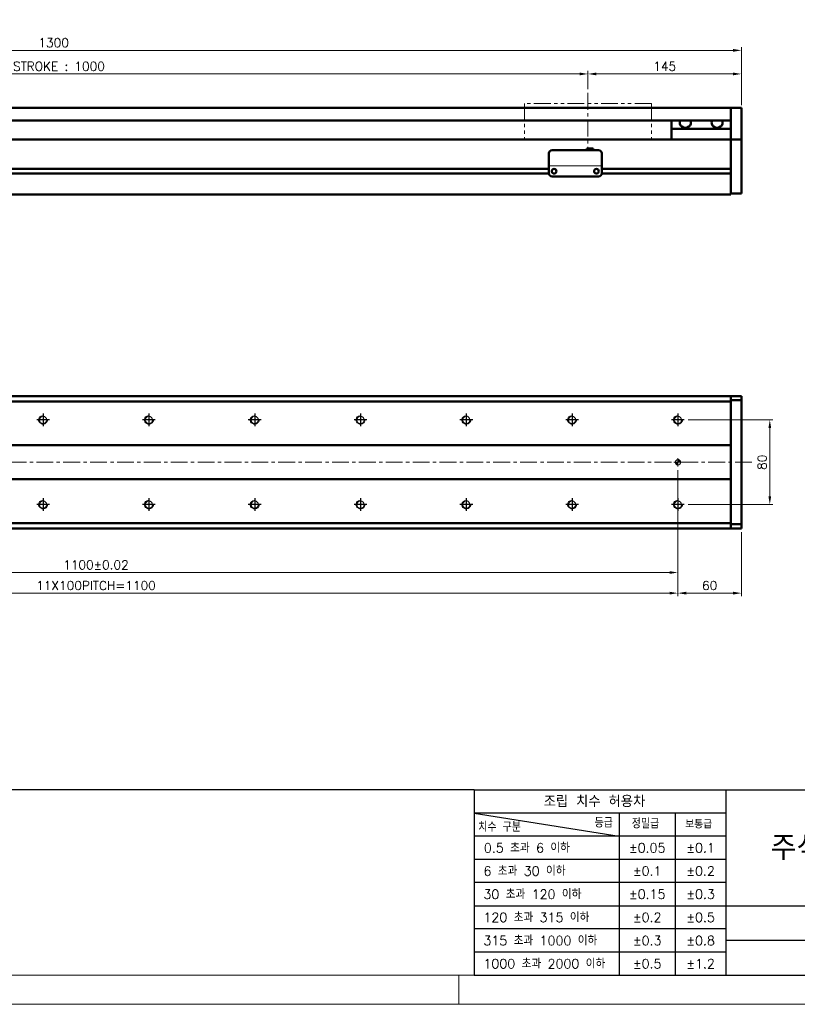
# Model space of a CAD drawing. Header units: millimetres. Extents: x 46891 to 50846, y 6223 to 10155.
# Tile 2 of 4: x 49282 to 50017, y 8529 to 9459. Entities that reach past the tile are written whole.
import ezdxf

# ---------------------------------------------------------------- set-up
doc = ezdxf.new("R2010")
doc.units = ezdxf.units.MM
doc.header["$LTSCALE"] = 0.5
doc.linetypes.add('CENTER', pattern=[50.8, 31.75, -6.35, 6.35, -6.35])
doc.linetypes.add('PHANTOM', pattern=[63.5, 31.75, -6.35, 6.35, -6.35, 6.35, -6.35])
doc.layers.get('0').update_dxf_attribs({"lineweight": 20})
doc.layers.add('1', color=1, linetype='CENTER', lineweight=13)
doc.layers.add('외형선(ISO)', color=7, linetype='Continuous', lineweight=50)
for name, color, linetype in [('3', 3, 'Continuous'), ('C', 1, 'CENTER'), ('DIM', 4, 'Continuous')]:
    doc.layers.add(name, color=color, linetype=linetype)
doc.styles.add('DSR TEXT', font='romans.shx', dxfattribs={"bigfont": 'whgtxt.shx'})
doc.styles.get("Standard").update_dxf_attribs({"font": 'romans.shx', "bigfont": 'whgtxt.shx'})
doc.dimstyles.new('DSR', dxfattribs={"dimscale": 2, "dimtxt": 3, "dimasz": 3, "dimexe": 0.5, "dimexo": 0.5, "dimgap": 0.5, "dimtad": 1, "dimdsep": 46, "dimtxsty": 'Standard', "dimcen": 2.5, "dimclrd": 4, "dimclre": 4, "dimclrt": 2, "dimadec": 0, "dimazin": 2, "dimtfac": 1, "dimtmove": 0, "dimatfit": 3, "dimfxl": 0, "dimlwd": -1, "dimlwe": -1, "dimarcsym": 0})

# ---------------------------------------------------------------- blocks, each defined once
blk = doc.blocks.new('A$C13F00394')
at = {"layer": '3'}
for p, q in [((0, 32), (-207.68, 32)), ((0, 32), (202.32, 32)), ((0, 32), (0, 0)), ((43.43, 32), (43.43, 0)), ((0, 28), (25, 24)), ((43.43, 28), (0, 28)), ((25, 28), (25, 0)), ((34.7, 28), (34.7, 0)), ((43.43, 24), (0, 24)), ((43.43, 20), (0, 20)), ((43.43, 16), (0, 16)), ((0, 12), (129.32, 12)), ((43.43, 8), (0, 8)), ((97.32, 6), (43.43, 6)), ((43.43, 4), (0, 4)), ((0, 0), (202.32, 0))]:
    blk.add_line(p, q, dxfattribs=at)
at = {"color": 0, "style": 'DSR TEXT'}
for s, height, p in [('조립 치수 허용차', 2, (11.97, 29.02)), ('치수 구분', 1.5, (0.69, 24.78)), ('등급', 1.5, (20.77, 25.52)), ('정밀급', 1.5, (27.18, 25.37)), ('보통급', 1.3, (36.41, 25.38)), (' 0.5 초과 6 이하', 1.6, (0.56, 21.19)), (' 6 초과 30 이하', 1.6, (0.49, 17.19)), (' 30 초과 120 이하', 1.6, (0.49, 13.19)), (' 120 초과 315 이하', 1.6, (0.49, 9.19)), (' 315 초과 1000 이하', 1.6, (0.49, 5.19)), (' 1000 초과 2000 이하', 1.6, (0.49, 1.19))]:
    blk.add_text(s, height=height, dxfattribs=at).set_placement(p)
at = {"color": 7, "insert": (70.37, 22), "char_height": 4.2, "attachment_point": 5, "style": 'DSR TEXT'}
blk.add_mtext('주식회사 디에스알', dxfattribs=at)
at = {"color": 0, "char_height": 1.6, "attachment_point": 5, "style": 'DSR TEXT'}
for s, insert in [('%%P0.05', (29.85, 22)), ('%%P0.1', (39.07, 22)), ('%%P0.1', (29.85, 18)), ('%%P0.2', (39.07, 18)), ('%%P0.15', (29.85, 14)), ('%%P0.3', (39.07, 14)), ('%%P0.2', (29.85, 10)), ('%%P0.5', (39.07, 10)), ('%%P0.3', (29.85, 6)), ('%%P0.8', (39.07, 6)), ('%%P0.5', (29.85, 2)), ('%%P1.2', (39.07, 2))]:
    blk.add_mtext(s, dxfattribs=dict(at, insert=insert))
blk = doc.blocks.new('A$C1C1952E1')
at = {"color": 1}
blk.add_lwpolyline([(0, 0), (420, 0), (420, 297), (0, 297)], close=True, dxfattribs=at)
at = {"color": 3}
blk.add_lwpolyline([(5, 5), (415, 5), (415, 292), (5, 292)], close=True, dxfattribs=at)
blk = doc.blocks.new('*D116')
at = {"color": 1, "linetype": 'ByBlock'}
for p, q in [((49818.73, 9393.56), (49818.73, 9410.91)), ((49955.93, 9407.91), (49826.53, 9407.91)), ((49963.73, 9378.56), (49963.73, 9410.91))]:
    blk.add_line(p, q, dxfattribs=at)
at = {"color": 1}
for points in [[(49826.53, 9409.22), (49826.53, 9406.61), (49818.73, 9407.91)], [(49955.93, 9409.22), (49955.93, 9406.61), (49963.73, 9407.91)]]:
    blk.add_solid(points, dxfattribs=at)
at = {"layer": 'Defpoints', "color": 0}
for p in [(49818.73, 9407.91), (49818.73, 9389.96), (49963.73, 9374.96)]:
    blk.add_point(p, dxfattribs=at)
at = {"color": 3, "insert": (49891.23, 9415.11), "char_height": 8.4, "attachment_point": 5, "style": 'DSR TEXT'}
blk.add_mtext('145', dxfattribs=at)
blk = doc.blocks.new('*D117')
at = {"color": 1, "linetype": 'ByBlock'}
for p, q in [((48818.73, 9393.56), (48818.73, 9410.91)), ((48826.53, 9407.91), (49810.93, 9407.91)), ((49818.73, 9393.56), (49818.73, 9410.91))]:
    blk.add_line(p, q, dxfattribs=at)
at = {"color": 1}
for points in [[(48826.53, 9409.22), (48826.53, 9406.61), (48818.73, 9407.91)], [(49810.93, 9409.22), (49810.93, 9406.61), (49818.73, 9407.91)]]:
    blk.add_solid(points, dxfattribs=at)
at = {"layer": 'Defpoints', "color": 0}
for p in [(49818.73, 9407.91), (48818.73, 9389.96), (49818.73, 9389.96)]:
    blk.add_point(p, dxfattribs=at)
at = {"color": 3, "insert": (49318.73, 9415.11), "char_height": 8.4, "attachment_point": 5, "style": 'DSR TEXT'}
blk.add_mtext('STROKE : 1000', dxfattribs=at)
blk = doc.blocks.new('*D119')
at = {"color": 1, "linetype": 'ByBlock'}
for p, q in [((48663.73, 9379.56), (48663.73, 9433.19)), ((49963.73, 9379.56), (49963.73, 9433.19)), ((48671.53, 9430.19), (49955.93, 9430.19))]:
    blk.add_line(p, q, dxfattribs=at)
at = {"color": 1}
for points in [[(48671.53, 9431.49), (48671.53, 9428.89), (48663.73, 9430.19)], [(49955.93, 9431.49), (49955.93, 9428.89), (49963.73, 9430.19)]]:
    blk.add_solid(points, dxfattribs=at)
at = {"layer": 'Defpoints', "color": 0}
for p in [(49963.73, 9430.19), (48663.73, 9375.96), (49963.73, 9375.96)]:
    blk.add_point(p, dxfattribs=at)
at = {"color": 3, "insert": (49313.73, 9437.39), "char_height": 8.4, "attachment_point": 5, "style": 'DSR TEXT'}
blk.add_mtext('1300', dxfattribs=at)
blk = doc.blocks.new('A$C33E56CC6')
h = blk.add_hatch()
h.set_pattern_fill('ANSI31', color=256, style=0)
h.set_pattern_definition([(45, (-7065.45672, -6508.5399), (-0.0883883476, 0.0883883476), [])])
h.paths.add_polyline_path([(4, 6.5, 0.414214), (1.5, 4), (4, 4)])
h.paths.add_polyline_path([(6.5, 4), (4, 4), (4, 1.5, 0.414214)])
blk.add_circle((4, 4), 2.5)
at = {"layer": '1'}
for p, q in [((0, 4), (8, 4)), ((4, 0), (4, 8))]:
    blk.add_line(p, q, dxfattribs=at)
blk = doc.blocks.new('tap8')
blk.add_circle((0, 0), 3.4)
at = {"layer": 'C', "color": 1, "linetype": 'CENTER'}
for p, q in [((-6.05, 0), (6.05, 0)), ((0, -6.05), (0, 6.05))]:
    blk.add_line(p, q, dxfattribs=at)
at = {"layer": 'DIM', "color": 3}
blk.add_arc((0, 0), 4, 263.84551, 189.43144, dxfattribs=at)
blk = doc.blocks.new('*D120')
at = {"color": 1, "linetype": 'ByBlock'}
for p, q in [((48803.73, 9033.49), (48803.73, 8933.9)), ((49903.73, 9033.49), (49903.73, 8933.9)), ((48811.53, 8936.9), (49895.93, 8936.9))]:
    blk.add_line(p, q, dxfattribs=at)
at = {"color": 1}
for points in [[(48811.53, 8938.2), (48811.53, 8935.6), (48803.73, 8936.9)], [(49895.93, 8938.2), (49895.93, 8935.6), (49903.73, 8936.9)]]:
    blk.add_solid(points, dxfattribs=at)
at = {"layer": 'Defpoints', "color": 0}
for p in [(48803.73, 9037.09), (49903.73, 9037.09), (49903.73, 8936.9)]:
    blk.add_point(p, dxfattribs=at)
at = {"color": 3, "insert": (49353.73, 8944.1), "char_height": 8.4, "attachment_point": 5, "style": 'DSR TEXT'}
blk.add_mtext('1100%%P0.02', dxfattribs=at)
blk = doc.blocks.new('*D122')
at = {"color": 1, "linetype": 'ByBlock'}
for p, q in [((49903.73, 8989.88), (49903.73, 8914.42)), ((49963.73, 8974.99), (49963.73, 8914.42)), ((49911.53, 8917.42), (49955.93, 8917.42))]:
    blk.add_line(p, q, dxfattribs=at)
at = {"color": 1}
for points in [[(49911.53, 8918.72), (49911.53, 8916.12), (49903.73, 8917.42)], [(49955.93, 8918.72), (49955.93, 8916.12), (49963.73, 8917.42)]]:
    blk.add_solid(points, dxfattribs=at)
at = {"layer": 'Defpoints', "color": 0}
for p in [(49903.73, 8993.48), (49963.73, 8978.59), (49963.73, 8917.42)]:
    blk.add_point(p, dxfattribs=at)
at = {"color": 3, "insert": (49933.73, 8924.62), "char_height": 8.4, "attachment_point": 5, "style": 'DSR TEXT'}
blk.add_mtext('60', dxfattribs=at)
blk = doc.blocks.new('*D125')
at = {"color": 1, "linetype": 'ByBlock'}
for p, q in [((48803.73, 8991.45), (48803.73, 8914.42)), ((49903.73, 8991.45), (49903.73, 8914.42)), ((48811.53, 8917.42), (49895.93, 8917.42))]:
    blk.add_line(p, q, dxfattribs=at)
at = {"color": 1}
for points in [[(48811.53, 8918.72), (48811.53, 8916.12), (48803.73, 8917.42)], [(49895.93, 8918.72), (49895.93, 8916.12), (49903.73, 8917.42)]]:
    blk.add_solid(points, dxfattribs=at)
at = {"layer": 'Defpoints', "color": 0}
for p in [(48803.73, 8995.05), (49903.73, 8995.05), (49903.73, 8917.42)]:
    blk.add_point(p, dxfattribs=at)
at = {"color": 3, "insert": (49353.73, 8924.62), "char_height": 8.4, "attachment_point": 5, "style": 'DSR TEXT'}
blk.add_mtext('11X100PITCH=1100', dxfattribs=at)
blk = doc.blocks.new('*D126')
at = {"color": 1, "linetype": 'ByBlock'}
for p, q in [((49913.38, 9081.09), (49993.57, 9081.09)), ((49990.57, 9073.29), (49990.57, 9008.9)), ((49913.38, 9001.09), (49993.57, 9001.09))]:
    blk.add_line(p, q, dxfattribs=at)
at = {"color": 1}
for points in [[(49989.27, 9073.29), (49991.87, 9073.29), (49990.57, 9081.09)], [(49989.27, 9008.9), (49991.87, 9008.9), (49990.57, 9001.09)]]:
    blk.add_solid(points, dxfattribs=at)
at = {"layer": 'Defpoints', "color": 0}
for p in [(49909.78, 9081.09), (49909.78, 9001.09), (49990.57, 9001.09)]:
    blk.add_point(p, dxfattribs=at)
at = {"color": 3, "insert": (49983.37, 9041.09), "char_height": 8.4, "attachment_point": 5, "rotation": 90, "style": 'DSR TEXT'}
blk.add_mtext('80', dxfattribs=at)

msp = doc.modelspace()

# ---------------------------------------------------------------- linework, layer by layer
at = {"color": 6, "linetype": 'PHANTOM'}
for p, q in [((49878.73324, 9379.96408), (49758.73324, 9379.96408)), ((49758.73324, 9379.96408), (49758.73324, 9345.96408)), ((49878.73324, 9379.96408), (49878.73324, 9345.96408))]:
    msp.add_line(p, q, dxfattribs=at)
msp.add_line((49781.73324, 9320.96422), (49831.73324, 9320.96422))
at = {"color": 1}
msp.add_line((49696.54732, 8556.37352), (49696.54732, 8528.99552), dxfattribs=at)
at = {"layer": '1'}
for p, q in [((49818.73324, 9389.96408), (49818.73324, 9335.96408)), ((49973.73324, 9041.09491), (48653.73324, 9041.09491))]:
    msp.add_line(p, q, dxfattribs=at)
at = {"layer": '3'}
msp.add_line((49711.23583, 8556.37352), (50819.04532, 8556.37352), dxfattribs=at)
at = {"layer": '외형선(ISO)'}
for p, q in [((48878.73324, 9375.96408), (49953.73324, 9375.96408)), ((49953.73324, 9375.96408), (49953.73324, 9373.96408)), ((49953.73324, 9375.96408), (49963.73324, 9375.96408)), ((49953.73324, 9373.96408), (49953.73324, 9375.96408)), ((49953.73324, 9373.17956), (49953.73324, 9373.96408)), ((49953.73324, 9373.96408), (49953.73324, 9373.17956)), ((49953.73324, 9372.68085), (49953.73324, 9373.17956)), ((49953.73324, 9373.17956), (49953.73324, 9372.68085)), ((49953.73324, 9372.68085), (49953.73324, 9371.61237)), ((49953.73324, 9371.61237), (49953.73324, 9372.68085)), ((49953.73324, 9371.61237), (49953.73324, 9368.62656)), ((49953.73324, 9368.62656), (49953.73324, 9371.61237)), ((49953.73324, 9360.06226), (49953.73324, 9368.62656)), ((49953.73324, 9368.62656), (49953.73324, 9364.46408)), ((49963.73324, 9373.96408), (49963.73324, 9375.96408)), ((49963.73324, 9373.96408), (49963.73324, 9373.17956)), ((49963.73324, 9373.17956), (49963.73324, 9372.68085)), ((49963.73324, 9371.61237), (49963.73324, 9372.68085)), ((49963.73324, 9368.62656), (49963.73324, 9371.61237)), ((49963.73324, 9368.62656), (49963.73324, 9360.06226)), ((48878.73324, 9363.96408), (49953.73324, 9363.96408)), ((49897.73324, 9355.96408), (49897.73324, 9363.96408)), ((49953.73324, 9357.96697), (49953.73324, 9360.06226)), ((49953.73324, 9346.54502), (49953.73324, 9357.96697)), ((49963.73324, 9360.06226), (49963.73324, 9357.96697)), ((49963.73324, 9357.96697), (49963.73324, 9346.54502)), ((49953.73324, 9355.96408), (49897.73324, 9355.96408)), ((49897.73324, 9345.96408), (49897.73324, 9355.96408)), ((49953.73324, 9345.96408), (48823.73324, 9345.96408)), ((49953.73324, 9345.96408), (49953.73324, 9346.54502)), ((49953.73324, 9342.96408), (49953.73324, 9345.96408)), ((49953.73324, 9345.96408), (49953.73324, 9342.96408)), ((49953.73324, 9345.96408), (49963.73324, 9345.96408)), ((49953.73324, 9342.96408), (49953.73324, 9318.41408)), ((49953.73324, 9300.20672), (49953.73324, 9342.96408)), ((49963.73324, 9346.54502), (49963.73324, 9345.96408)), ((49963.73324, 9342.96408), (49963.73324, 9345.96408)), ((49963.73324, 9342.96408), (49963.73324, 9300.20672)), ((49781.73324, 9322.96424), (49781.73324, 9332.96424)), ((49784.73324, 9335.96424), (49828.73324, 9335.96424)), ((49817.73324, 9337.46423), (49817.73324, 9335.96424)), ((49817.73324, 9337.46423), (49823.73324, 9337.46423)), ((49823.73324, 9337.46423), (49823.73324, 9335.96424)), ((49831.73324, 9332.96424), (49831.73324, 9322.96424)), ((49781.73324, 9322.96424), (49781.73324, 9320.96423)), ((49781.73324, 9320.9642), (49781.73324, 9320.96423)), ((49781.73324, 9320.4642), (49781.73324, 9320.9642)), ((49781.73324, 9313.9642), (49781.73324, 9320.4642)), ((49831.73324, 9320.96423), (49831.73324, 9322.96424)), ((49831.73324, 9320.96423), (49831.73324, 9320.9642)), ((49831.73324, 9320.9642), (49831.73324, 9320.4642)), ((49831.73324, 9320.4642), (49831.73324, 9313.9642)), ((49781.74368, 9313.71408), (48877.72279, 9313.71408)), ((49781.73324, 9318.21408), (48877.73324, 9318.21408)), ((49786.75658, 9318.21408), (49786.7099, 9318.21408)), ((49826.75658, 9318.21408), (49826.7099, 9318.21408)), ((49953.73324, 9313.71408), (49831.72279, 9313.71408)), ((49953.73324, 9318.21408), (49831.73324, 9318.21408)), ((49953.73324, 9313.51408), (49953.73324, 9300.20672)), ((49784.73324, 9310.9642), (49828.73324, 9310.9642)), ((48673.73324, 9293.96408), (49953.73324, 9293.96408)), ((49953.73324, 9298.0854), (49953.73324, 9300.20672)), ((49953.73324, 9300.20672), (49953.73324, 9298.0854)), ((49953.73324, 9298.0854), (49953.73324, 9293.96408)), ((49953.73324, 9294.96408), (49953.73324, 9298.0854)), ((49953.73324, 9294.96408), (49963.73324, 9294.96408)), ((49963.73324, 9298.0854), (49963.73324, 9300.20672)), ((49963.73324, 9298.0854), (49963.73324, 9294.96408)), ((49953.73324, 9103.59491), (48736.73324, 9103.59491)), ((49953.73324, 9098.59491), (48736.73324, 9098.59491)), ((49953.73324, 9103.59491), (49953.73324, 9102.71623)), ((49953.73324, 9102.71623), (49953.73324, 9103.59491)), ((49953.73324, 9103.59491), (49963.73324, 9103.59491)), ((49953.73324, 9098.59491), (49953.73324, 9102.71623)), ((49953.73324, 9102.71623), (49953.73324, 9099.59491)), ((49953.73324, 9099.59491), (49963.73324, 9099.59491)), ((49953.73324, 9057.09491), (49953.73324, 9098.59491)), ((49963.73324, 9103.59491), (49963.73324, 9102.71623)), ((49963.73324, 9099.59491), (49963.73324, 9102.71623)), ((49963.73324, 8982.59491), (49963.73324, 9099.59491)), ((48736.73324, 9057.09491), (49953.73324, 9057.09491)), ((49953.73324, 9056.24136), (49953.73324, 9057.09491)), ((49953.73324, 9055.88781), (49953.73324, 9056.24136)), ((49953.73324, 9026.30202), (49953.73324, 9055.88781)), ((49953.73324, 9055.88781), (49953.73324, 9026.30202)), ((49953.73324, 9025.09491), (48736.73324, 9025.09491)), ((49953.73324, 9025.94847), (49953.73324, 9026.30202)), ((49953.73324, 9025.09491), (49953.73324, 9025.94847)), ((49953.73324, 8983.59491), (49953.73324, 9025.09491)), ((48736.73324, 8983.59491), (49953.73324, 8983.59491)), ((49953.73324, 8978.59491), (48736.73324, 8978.59491)), ((49953.73324, 8979.47359), (49953.73324, 8983.59491)), ((49953.73324, 8982.59491), (49953.73324, 8979.47359)), ((49953.73324, 8982.59491), (49963.73324, 8982.59491)), ((49953.73324, 8979.47359), (49953.73324, 8978.59491)), ((49953.73324, 8978.59491), (49953.73324, 8979.47359)), ((49953.73324, 8978.59491), (49963.73324, 8978.59491)), ((49963.73324, 8979.47359), (49963.73324, 8982.59491)), ((49963.73324, 8979.47359), (49963.73324, 8978.59491))]:
    msp.add_line(p, q, dxfattribs=at)
for centre in [(49786.73324, 9315.9642), (49826.73324, 9315.9642)]:
    msp.add_circle(centre, 2.25, dxfattribs=at)
for centre, start, end in [((49784.73324, 9332.96424), 90, 180), ((49828.73324, 9332.96424), 0, 90), ((49784.73324, 9313.9642), 180, 270), ((49828.73324, 9313.9642), 270, 0)]:
    msp.add_arc(centre, 3, start, end, dxfattribs=at)
for centre in [(49910.73324, 9361.96408), (49940.73324, 9361.96408)]:
    msp.add_ellipse(centre, major_axis=(5.25, 0), ratio=0.923076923, start_param=2.716178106, end_param=6.708599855, dxfattribs=at)

# ---------------------------------------------------------------- block references
at = {"xscale": 5.4756, "yscale": 5.4756, "zscale": 5.4756}
for name, p in [('A$C1C1952E1', (48546.67132, 8528.99552)), ('A$C13F00394', (49711.23583, 8556.37352))]:
    msp.add_blockref(name, p, dxfattribs=at)
at = {"xscale": -1}
for name, p, rotation in [('tap8', (49303.73324, 9081.09491), 90), ('tap8', (49403.73324, 9081.09491), 90), ('tap8', (49503.73324, 9081.09491), 90), ('tap8', (49603.73324, 9081.09491), 90), ('tap8', (49703.73324, 9081.09491), 90), ('tap8', (49803.73324, 9081.09491), 90), ('tap8', (49903.73324, 9081.09491), 90), ('A$C33E56CC6', (49899.73324, 9045.09491), 180), ('tap8', (49303.73324, 9001.09491), 90), ('tap8', (49403.73324, 9001.09491), 90), ('tap8', (49503.73324, 9001.09491), 90), ('tap8', (49603.73324, 9001.09491), 90), ('tap8', (49703.73324, 9001.09491), 90), ('tap8', (49803.73324, 9001.09491), 90), ('tap8', (49903.73324, 9001.09491), 90)]:
    msp.add_blockref(name, p, dxfattribs=dict(at, rotation=rotation))

# ---------------------------------------------------------------- dimensions: what is measured, and where the dimension line sits
for base, p1, p2, picture, middle in [((49963.73324, 9430.19202), (48663.73324, 9375.96408), (49963.73324, 9375.96408), '*D119', (49313.73324, 9437.39202)), ((49818.73324, 9407.91493), (49963.73324, 9374.96408), (49818.73324, 9389.96408), '*D116', (49891.23324, 9415.11493))]:
    dim = msp.add_linear_dim(base=base, p1=p1, p2=p2, dimstyle='DSR', override={"dimscale": 3, "dimtxt": 2.8, "dimasz": 2.600136, "dimexe": 1, "dimexo": 1.2, "dimgap": 1, "dimdec": 4, "dimtxsty": 'DSR TEXT', "dimclrd": 1, "dimclre": 1, "dimclrt": 3, "dimtdec": 4, "dimtix": 1})
    dim.commit()
    dim.dimension.update_dxf_attribs({"geometry": picture, "text_midpoint": middle})
for base, p1, p2, text, picture, middle in [((49818.73324, 9407.91493), (48818.73324, 9389.96408), (49818.73324, 9389.96408), 'STROKE : <>', '*D117', (49318.73324, 9415.11493)), ((49903.73324, 8936.90283), (48803.73324, 9037.09491), (49903.73324, 9037.09491), '<>%%P0.02', '*D120', (49353.73324, 8944.10283)), ((49903.73324, 8917.42031), (48803.73324, 8995.04794), (49903.73324, 8995.04794), '11X100PITCH=<>', '*D125', (49353.73324, 8924.62031))]:
    dim = msp.add_linear_dim(base=base, p1=p1, p2=p2, text=text, dimstyle='DSR', override={"dimscale": 3, "dimtxt": 2.8, "dimasz": 2.600136, "dimexe": 1, "dimexo": 1.2, "dimgap": 1, "dimdec": 4, "dimtxsty": 'DSR TEXT', "dimclrd": 1, "dimclre": 1, "dimclrt": 3, "dimtdec": 4, "dimtix": 1})
    dim.commit()
    dim.dimension.update_dxf_attribs({"geometry": picture, "text_midpoint": middle})
dim = msp.add_linear_dim(base=(49990.57177, 9001.09491), p1=(49909.78021, 9081.09491), p2=(49909.78021, 9001.09491), angle=270, dimstyle='DSR', override={"dimscale": 3, "dimtxt": 2.8, "dimasz": 2.600136, "dimexe": 1, "dimexo": 1.2, "dimgap": 1, "dimdec": 4, "dimtxsty": 'DSR TEXT', "dimclrd": 1, "dimclre": 1, "dimclrt": 3, "dimtdec": 4, "dimtix": 1})
dim.commit()
dim.dimension.update_dxf_attribs({"geometry": '*D126', "text_midpoint": (49983.37177, 9041.09491)})
dim = msp.add_linear_dim(base=(49963.73324, 8917.42031), p1=(49903.73324, 8993.48327), p2=(49963.73324, 8978.59491), dimstyle='DSR', override={"dimscale": 3, "dimtxt": 2.8, "dimasz": 2.600136, "dimexe": 1, "dimexo": 1.2, "dimgap": 1, "dimdec": 4, "dimtxsty": 'DSR TEXT', "dimclrd": 1, "dimclre": 1, "dimclrt": 3, "dimtdec": 4, "dimtix": 1})
dim.commit()
dim.dimension.update_dxf_attribs({"geometry": '*D122', "text_midpoint": (49933.73324, 8917.42031), "dimtype": 160})

doc.saveas('drawing.dxf')
